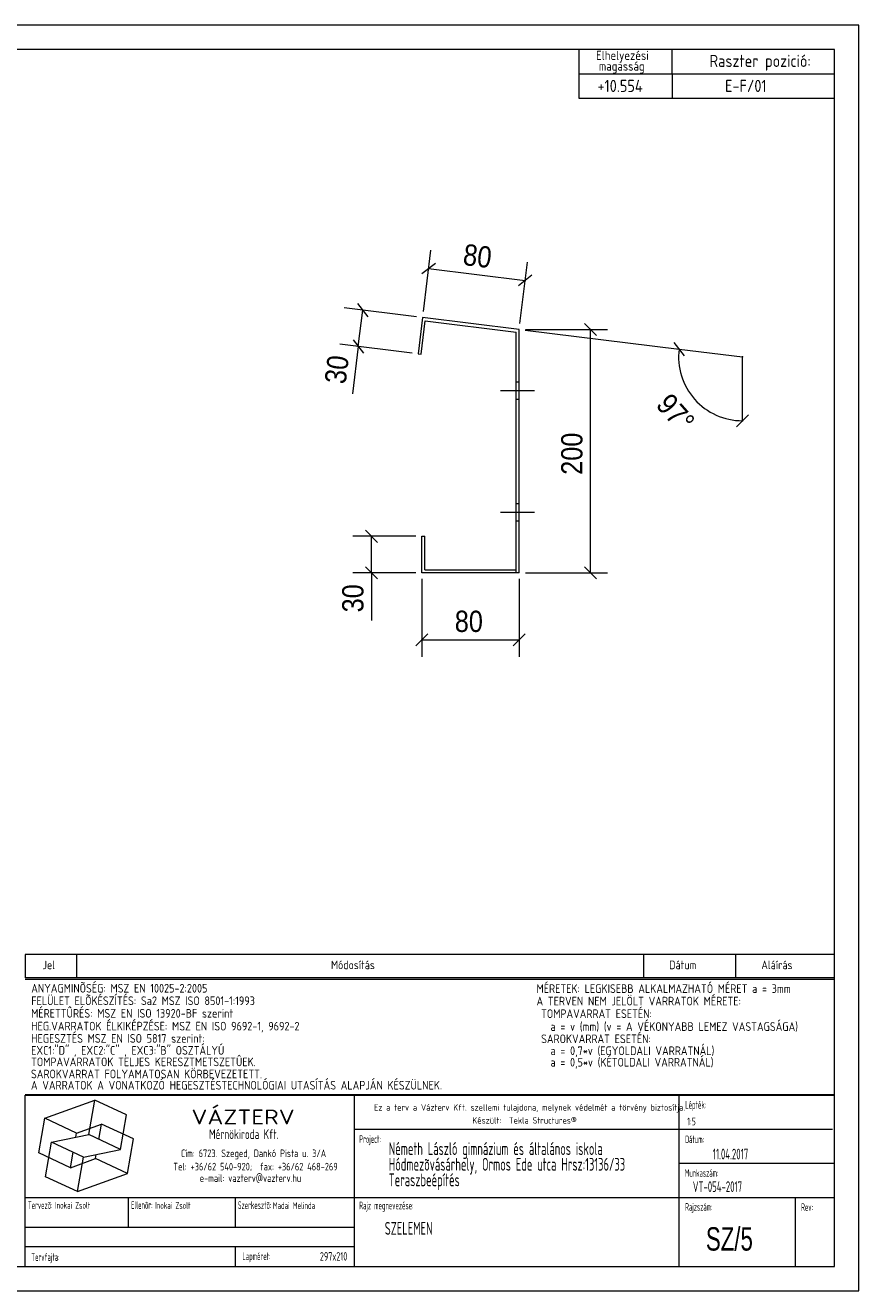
# Model space of a CAD drawing. Header units: millimetres. Extents: x 1 to 296, y 1 to 209.
# Tile 2 of 2: x 159 to 296, y 1 to 209. Entities that reach past the tile are written whole.
import ezdxf

# ---------------------------------------------------------------- set-up
doc = ezdxf.new("R2010")
doc.units = ezdxf.units.MM
doc.linetypes.add('XKITLINE00', pattern=[0])
for name, color, linetype, lineweight in [('Bemassung', 1, 'Continuous', 0), ('Schrauben', 7, 'Continuous', 0), ('Teil', 7, 'Continuous', 0), ('Ueberschrift', 7, 'Continuous', 0), ('Zeichnungsrahmen', 3, 'Continuous', 0)]:
    doc.layers.add(name, color=color, linetype=linetype, lineweight=lineweight)
doc.styles.add('ARIAL', font='ARIAL.TTF')
doc.styles.add('ISOCPEUR', font='ISOCPEUR.TTF')
doc.styles.add('ISOCPEUR_BOLD', font='ARIAL.TTF')

msp = doc.modelspace()

# ---------------------------------------------------------------- linework, layer by layer
at = {"layer": 'Bemassung', "linetype": 'XKITLINE00', "lineweight": 0}
for p, q in [((224.44, 161.95), (225.68, 172.03)), ((226.41, 169.86), (224.2, 168.14)), ((225.3, 169), (241.18, 167.05)), ((240.32, 160), (241.56, 170.08)), ((242.29, 167.91), (240.08, 166.19)), ((223.32, 161.08), (211.44, 162.54)), ((213.6, 163.27), (215.33, 161.06)), ((213.73, 156.21), (214.46, 162.16)), ((241.19, 158.88), (266.47, 155.78)), ((241.2, 159), (254.69, 159)), ((250.9, 159.99), (252.88, 158.01)), ((251.89, 119), (251.89, 159)), ((222.59, 155.12), (210.71, 156.58)), ((213.73, 156.21), (212.78, 148.45)), ((213.73, 156.21), (212.78, 148.45)), ((212.87, 157.31), (214.6, 155.11)), ((265.61, 156.88), (267.33, 154.68)), ((266.47, 155.78), (276.89, 154.5)), ((276.89, 144), (276.89, 154.5)), ((275.9, 143.01), (277.88, 144.99)), ((223.2, 125), (212.84, 125)), ((214.9, 125.99), (216.88, 124.01)), ((215.89, 119), (215.89, 125)), ((223.2, 119), (212.84, 119)), ((214.9, 119.99), (216.88, 118.01)), ((215.89, 119), (215.89, 111.19)), ((215.89, 119), (215.89, 111.19)), ((241.2, 119), (254.69, 119)), ((250.9, 119.99), (252.88, 118.01)), ((224.2, 118), (224.2, 105.18)), ((240.2, 118), (240.2, 105.18)), ((225.19, 108.97), (223.21, 106.99)), ((241.19, 108.97), (239.21, 106.99)), ((224.2, 107.98), (240.2, 107.98))]:
    msp.add_line(p, q, dxfattribs=at)
msp.add_arc((276.89, 154.5), 10.5, 173, 270, dxfattribs=at)
at = {"layer": 'Bemassung'}
for p in [(225.3, 169), (241.18, 167.05), (214.46, 162.16), (251.89, 159), (213.73, 156.21), (266.47, 155.78), (276.89, 154.5), (276.89, 144), (215.89, 125), (215.89, 119), (251.89, 119), (224.2, 107.98), (240.2, 107.98)]:
    msp.add_point(p, dxfattribs=at)
at = {"layer": 'Schrauben', "linetype": 'XKITLINE00', "lineweight": 0}
for p, q in [((239.7, 150.37), (240.2, 150.37)), ((239.7, 150.37), (240.2, 150.37)), ((237.1, 148.97), (242.7, 148.97)), ((237.1, 148.97), (242.7, 148.97)), ((239.7, 147.57), (240.2, 147.57)), ((239.7, 147.57), (240.2, 147.57)), ((237.1, 128.97), (242.7, 128.97)), ((237.1, 128.97), (242.7, 128.97)), ((239.7, 130.37), (240.2, 130.37)), ((239.7, 130.37), (240.2, 130.37)), ((239.7, 127.57), (240.2, 127.57)), ((239.7, 127.57), (240.2, 127.57))]:
    msp.add_line(p, q, dxfattribs=at)
at = {"layer": 'Teil', "linetype": 'XKITLINE00', "lineweight": 0}
for p, q in [((224.32, 160.95), (223.58, 155)), ((224.08, 154.94), (224.75, 160.4)), ((240.2, 159), (224.32, 160.95)), ((224.75, 160.4), (239.7, 158.56)), ((239.7, 119.5), (239.7, 158.56)), ((240.2, 119), (240.2, 159)), ((223.58, 155), (224.08, 154.94)), ((224.2, 119), (224.2, 125)), ((224.2, 125), (224.7, 125)), ((224.7, 119.5), (224.7, 125)), ((240.2, 119), (224.2, 119)), ((224.7, 119.5), (239.7, 119.5)), ((239.7, 119), (239.7, 119.5))]:
    msp.add_line(p, q, dxfattribs=at)
at = {"layer": 'Ueberschrift', "linetype": 'XKITLINE00', "lineweight": 0}
for p, q in [((250, 205), (250, 201)), ((265.3, 205), (265.3, 201)), ((250, 201), (292, 201)), ((250, 201), (250, 197)), ((265.31, 201), (265.31, 197)), ((250, 197), (292, 197)), ((159, 56.34), (292, 56.34)), ((159, 56.27), (159, 52.41)), ((167.4, 56.27), (167.4, 52.41)), ((260.64, 56.34), (260.64, 52.48)), ((275.76, 56.34), (275.76, 52.48)), ((158.99, 52.22), (291.99, 52.22)), ((159, 52.49), (292, 52.49)), ((291.99, 52.22), (291.99, 33.22)), ((291.99, 33.22), (158.99, 33.22)), ((159, 5), (159, 33.14)), ((159, 33.14), (292, 33.14)), ((162.21, 29.35), (170.43, 32.34)), ((169.43, 26.65), (170.43, 32.34)), ((175.66, 29.9), (170.43, 32.34)), ((213.11, 5), (213.11, 33.14)), ((266.49, 5), (266.49, 33.14)), ((161.2, 23.66), (162.21, 29.35)), ((167.44, 26.91), (162.21, 29.35)), ((174.66, 24.21), (175.66, 29.9)), ((167.44, 26.91), (171.55, 28.4)), ((171.1, 25.87), (171.55, 28.4)), ((176.78, 25.96), (171.55, 28.4)), ((213.11, 27.54), (291.69, 27.54)), ((162.33, 19.72), (163.33, 25.41)), ((163.33, 25.41), (169.43, 26.65)), ((168.56, 22.97), (163.33, 25.41)), ((167.32, 26.22), (167.44, 26.91)), ((174.66, 24.21), (169.43, 26.65)), ((175.78, 20.27), (176.78, 25.96)), ((166.44, 21.22), (161.2, 23.66)), ((166.44, 21.22), (166.88, 23.75)), ((167.56, 17.28), (168.56, 22.97)), ((168.56, 22.97), (174.66, 24.21)), ((170.55, 22.71), (170.67, 23.4)), ((166.44, 21.22), (170.55, 22.71)), ((175.78, 20.27), (170.55, 22.71)), ((266.49, 21.94), (292, 21.94)), ((167.56, 17.28), (162.33, 19.72)), ((167.56, 17.28), (175.78, 20.27)), ((159, 16.34), (291.97, 16.34)), ((175.95, 11.43), (175.95, 16.34)), ((193.51, 16.34), (193.51, 11.44)), ((285.54, 16.28), (285.54, 5)), ((159.04, 11.44), (213.11, 11.44)), ((159, 8.29), (213.08, 8.29)), ((193.52, 8.26), (193.52, 5.08))]:
    msp.add_line(p, q, dxfattribs=at)
at = {"layer": 'Zeichnungsrahmen', "linetype": 'XKITLINE00', "lineweight": 0}
for p, q in [((296, 209), (1, 209)), ((296, 1), (296, 209)), ((292, 205), (5, 205)), ((292, 5), (292, 205)), ((5, 5), (292, 5)), ((1, 1), (296, 1))]:
    msp.add_line(p, q, dxfattribs=at)

# ---------------------------------------------------------------- texts
at = {"layer": 'Bemassung', "style": 'ARIAL', "width": 0.85}
for s, rotation, p in [('80', -7.0015, (230.83, 169.63)), ('30', 82.9987, (211.65, 149.91)), ('97°', -48.5009, (262.51, 146.48)), ('200', 90.0002, (250.59, 135.11)), ('30', 90.0002, (214.59, 112.5))]:
    msp.add_text(s, height=3.5, rotation=rotation, dxfattribs=at).set_placement(p)
msp.add_text('80', height=3.5, dxfattribs=at).set_placement((229.6, 109.28))
at = {"layer": 'Ueberschrift'}
for s, height, style, width, p in [('Elhelyezési', 1.5, 'ISOCPEUR', 0.85, (252.84, 203.31)), ('Raszter pozició:', 2, 'ISOCPEUR', 0.85, (271.48, 202.15)), ('magasság', 1.5, 'ISOCPEUR', 0.85, (253.3, 201.54)), (' +10.554', 2, 'ISOCPEUR', 0.85, (251.98, 198.04)), ('E-F/01', 2, 'ISOCPEUR', 0.85, (274.03, 198.04)), ('Jel', 1.4, 'ISOCPEUR', 0.85, (161.84, 53.85)), ('Módosítás', 1.4, 'ISOCPEUR', 0.85, (209.25, 53.85)), ('Dátum', 1.4, 'ISOCPEUR', 0.85, (264.86, 53.85)), ('Aláírás', 1.4, 'ISOCPEUR', 0.85, (280, 53.85)), ('ANYAGMINÕSÉG: MSZ EN 10025-2:2005', 1.425, 'ISOCPEUR', 0.85, (159.98, 50)), ('MÉRETEK: LEGKISEBB ALKALMAZHATÓ MÉRET a = 3mm', 1.425, 'ISOCPEUR', 0.85, (243.04, 49.94)), ('FELÜLET ELÕKÉSZÍTÉS: Sa2 MSZ ISO 8501-1:1993', 1.425, 'ISOCPEUR', 0.85, (159.98, 47.95)), ('A TERVEN NEM JELÖLT VARRATOK MÉRETE:', 1.425, 'ISOCPEUR', 0.85, (243.04, 47.89)), ('MÉRETTÛRÉS: MSZ EN ISO 13920-BF szerint', 1.425, 'ISOCPEUR', 0.85, (159.96, 45.88)), (' TOMPAVARRAT ESETÉN:', 1.425, 'ISOCPEUR', 0.85, (243.02, 45.82)), ('HEG.VARRATOK ÉLKIKÉPZÉSE: MSZ EN ISO 9692-1, 9692-2', 1.425, 'ISOCPEUR', 0.85, (159.96, 43.77)), ('   a = v (mm) (v = A VÉKONYABB LEMEZ VASTAGSÁGA)', 1.425, 'ISOCPEUR', 0.85, (243.02, 43.7)), ('HEGESZTÉS MSZ EN ISO 5817 szerint: ', 1.425, 'ISOCPEUR', 0.85, (159.96, 41.76)), ('EXC1:"D" , EXC2:"C" , EXC3:"B" OSZTÁLYÚ', 1.425, 'ISOCPEUR', 0.85, (159.96, 39.79)), (' SAROKVARRAT ESETÉN:', 1.425, 'ISOCPEUR', 0.85, (243.02, 41.69)), ('   a = 0,7*v (EGYOLDALI VARRATNÁL)', 1.425, 'ISOCPEUR', 0.85, (243.02, 39.73)), ('TOMPAVARRATOK TELJES KERESZTMETSZETÛEK.', 1.425, 'ISOCPEUR', 0.85, (159.95, 37.9)), ('   a = 0,5*v (KÉTOLDALI VARRATNÁL)', 1.425, 'ISOCPEUR', 0.85, (243.01, 37.84)), ('SAROKVARRAT FOLYAMATOSAN KÖRBEVEZETETT.', 1.425, 'ISOCPEUR', 0.85, (159.93, 35.91)), ('A VARRATOK A VONATKOZÓ HEGESZTÉSTECHNOLÓGIAI UTASÍTÁS ALAPJÁN KÉSZÜLNEK.', 1.425, 'ISOCPEUR', 0.85, (159.93, 34.06)), ('VÁZTERV', 2.45, 'ISOCPEUR', 1.19, (186.31, 28.33)), ('Ez a terv a Vázterv Kft. szellemi tulajdona, melynek védelmét a törvény biztosítja.', 1.05, 'ISOCPEUR', 0.838832, (216.33, 30.6)), ('Lépték:', 1.26, 'ISOCPEUR', 0.51, (267.49, 30.92)), ('Készült:  Tekla Structures®', 1.05, 'ISOCPEUR', 0.838832, (232.49, 28.47)), ('1:5', 1.26, 'ISOCPEUR', 0.595, (267.81, 28.19)), ('Mérnökiroda Kft.', 1.61, 'ISOCPEUR', 0.68, (189.21, 25.92)), ('Project:', 1.26, 'ISOCPEUR', 0.51, (213.89, 25.3)), ('Németh László gimnázium és általános iskola', 2.1, 'ISOCPEUR', 0.595, (218.74, 23.3)), ('Dátum:', 1.26, 'ISOCPEUR', 0.51, (267.45, 25.25)), ('Cím: 6723. Szeged, Dankó Pista u. 3/A', 1.26, 'ISOCPEUR', 0.68, (184.58, 22.95)), ('Hódmezõvásárhely, Ormos Ede utca Hrsz:13136/33', 2.1, 'ISOCPEUR', 0.595, (218.74, 20.73)), ('11.04.2017', 1.75, 'ISOCPEUR', 0.595, (272.01, 22.59)), ('Tel: +36/62 540-920;  fax: +36/62 468-269', 1.26, 'ISOCPEUR', 0.68, (183.33, 20.76)), ('Munkaszám:', 1.26, 'ISOCPEUR', 0.51, (267.41, 19.72)), ('e-mail: vazterv@vazterv.hu', 1.26, 'ISOCPEUR', 0.68, (187.67, 18.88)), ('Teraszbeépítés', 2.1, 'ISOCPEUR', 0.595, (218.74, 18.17)), ('VT-054-2017', 1.75, 'ISOCPEUR', 0.595, (268.73, 17.23)), ('Tervezõ:', 1.26, 'ISOCPEUR', 0.51, (159.44, 14.43)), ('Inokai Zsolt', 1.12, 'ISOCPEUR', 0.595, (163.88, 14.48)), ('Ellenõr:', 1.26, 'ISOCPEUR', 0.51, (176.39, 14.45)), ('Inokai Zsolt', 1.12, 'ISOCPEUR', 0.595, (180.35, 14.45)), ('Szerkesztõ:', 1.26, 'ISOCPEUR', 0.51, (193.93, 14.43)), ('Madai Melinda', 1.12, 'ISOCPEUR', 0.595, (199.69, 14.43)), ('Rajz megnevezése:', 1.26, 'ISOCPEUR', 0.51, (213.89, 14.38)), ('Rajzszám:', 1.26, 'ISOCPEUR', 0.51, (267.46, 14.14)), ('Rev:', 1.26, 'ISOCPEUR', 0.51, (286.52, 14.11)), ('SZELEMEN', 2.1, 'ISOCPEUR', 0.595, (218.09, 10.2)), ('SZ/5', 3.85, 'ISOCPEUR_BOLD', 0.68, (270.88, 7.59)), ('Tervfajta:', 1.26, 'ISOCPEUR', 0.51, (160, 5.9)), ('Lapméret:', 1.26, 'ISOCPEUR', 0.51, (194.7, 6.04)), ('297x210', 1.4, 'ISOCPEUR', 0.595, (207.43, 5.94))]:
    msp.add_text(s, height=height, dxfattribs=dict(at, style=style, width=width)).set_placement(p)

doc.saveas('drawing.dxf')
